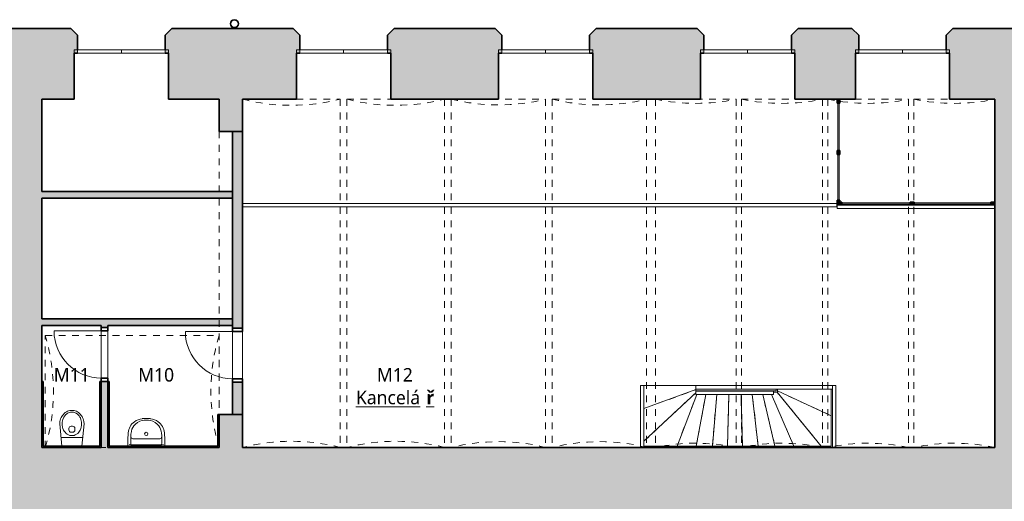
# Model space of a CAD drawing. Header units: metres. Extents: x -0.2 to 46.9, y -0.2 to 28.
# Tile 10 of 11: x 22 to 36.6, y 7.7 to 14.9. Entities that reach past the tile are written whole.
import ezdxf

# ---------------------------------------------------------------- set-up
doc = ezdxf.new("R2010")
doc.units = ezdxf.units.M
doc.linetypes.add('AV - Cerch_ 1 tecka 4mm', pattern=[0.006, 0.004, -0.001, 0, -0.001])
doc.linetypes.add('AV - Cerch_ 2 tecky 4mm', pattern=[0.008, 0.004, -0.0015, 0, -0.001, 0, -0.0015])
doc.layers.add('AV-MISTNOSTI', color=5, linetype='Continuous', lineweight=5, true_color=0x0000ff)
for name, color, linetype, lineweight in [('AV-SRAFY', 7, 'Continuous', 35), ('AV-STAVBA', 7, 'Continuous', 18), ('AV-VYBAVENI', 7, 'Continuous', 18)]:
    doc.layers.add(name, color=color, linetype=linetype, lineweight=lineweight)
doc.styles.add('Trebuchet MS_B', font='trebuc.ttf', dxfattribs={"height": 0.2})

# ---------------------------------------------------------------- blocks, each defined once
blk = doc.blocks.new('GM_Otvor_obdélníkový - 4200x4810-947040-1NP mezipatro')
at = {"layer": 'AV-STAVBA', "color": 254, "linetype": 'AV - Cerch_ 1 tecka 4mm', "lineweight": 13, "true_color": 0xcccccc}
for p, q in [((-2.1, 0.175), (2.1, 0.175)), ((-2.1, -0.175), (2.1, -0.175)), ((-2.1, -0.175), (2.1, -0.175))]:
    blk.add_line(p, q, dxfattribs=at)
blk = doc.blocks.new('DO_1-L_Ocel_ - 700x1970_150-958473-1NP mezipatro')
at = {"layer": 'AV-STAVBA', "color": 254, "true_color": 0xcccccc}
for p, q in [((0.35, 0.775), (0.35, 0.075)), ((-0.35, 0.075), (0.35, 0.075)), ((-0.35, -0.075), (0.35, -0.075))]:
    blk.add_line(p, q, dxfattribs=at)
at = {"layer": 'AV-STAVBA', "color": 254, "linetype": 'AV - Cerch_ 1 tecka 4mm', "true_color": 0xcccccc}
for p, q in [((-0.4, 0.075), (0.4, 0.075)), ((-0.35, 0.075), (0.35, 0.075)), ((-0.4, -0.075), (0.4, -0.075)), ((-0.35, -0.075), (0.35, -0.075))]:
    blk.add_line(p, q, dxfattribs=at)
at = {"layer": 'AV-STAVBA', "color": 254, "lineweight": 35, "true_color": 0xcccccc}
for p, q in [((-0.35, 0.075), (-0.4, 0.075)), ((-0.35, -0.075), (-0.35, 0.075)), ((0.4, 0.075), (0.35, 0.075)), ((0.35, 0.075), (0.35, -0.075)), ((-0.4, -0.075), (-0.35, -0.075)), ((0.35, -0.075), (0.4, -0.075))]:
    blk.add_line(p, q, dxfattribs=at)
at = {"layer": 'AV-STAVBA', "color": 254, "true_color": 0xcccccc}
blk.add_arc((0.35, 0.075), 0.7, 90, 180, dxfattribs=at)
blk = doc.blocks.new('DO_1-L_Ocel_ - 700x1970_100-947950-1NP mezipatro')
at = {"layer": 'AV-STAVBA', "color": 254, "true_color": 0xcccccc}
for p, q in [((0.35, 0.75), (0.35, 0.05)), ((-0.35, 0.05), (0.35, 0.05)), ((-0.35, -0.05), (0.35, -0.05))]:
    blk.add_line(p, q, dxfattribs=at)
at = {"layer": 'AV-STAVBA', "color": 254, "linetype": 'AV - Cerch_ 1 tecka 4mm', "true_color": 0xcccccc}
for p, q in [((-0.4, 0.05), (0.4, 0.05)), ((-0.35, 0.05), (0.35, 0.05)), ((-0.4, -0.05), (0.4, -0.05)), ((-0.35, -0.05), (0.35, -0.05))]:
    blk.add_line(p, q, dxfattribs=at)
at = {"layer": 'AV-STAVBA', "color": 254, "lineweight": 35, "true_color": 0xcccccc}
for p, q in [((-0.35, 0.05), (-0.4, 0.05)), ((-0.35, -0.05), (-0.35, 0.05)), ((0.4, 0.05), (0.35, 0.05)), ((0.35, 0.05), (0.35, -0.05)), ((-0.4, -0.05), (-0.35, -0.05)), ((0.35, -0.05), (0.4, -0.05))]:
    blk.add_line(p, q, dxfattribs=at)
at = {"layer": 'AV-STAVBA', "color": 254, "true_color": 0xcccccc}
blk.add_arc((0.35, 0.05), 0.7, 90, 180, dxfattribs=at)
blk = doc.blocks.new('WI_2222_bez středního sloupku - 1400x3440-1056389-1NP mezipatro')
at = {"layer": 'AV-STAVBA', "color": 254, "true_color": 0xcccccc}
for p, q in [((-0.7, 0.155), (-0.7, 0.205)), ((-0.7, 0.205), (0.7, 0.205)), ((-0.7, 0.155), (0.7, 0.155)), ((0, 0.205), (-0.65, 0.205)), ((-0.65, 0.205), (-0.65, 0.155)), ((-0.65, 0.155), (-0.65, 0.205)), ((-0.65, 0.155), (0, 0.155)), ((0.65, 0.205), (0, 0.205)), ((0, 0.205), (0, 0.155)), ((0, 0.205), (0, 0.155)), ((0, 0.155), (0.65, 0.155)), ((0.65, 0.205), (0.65, 0.155)), ((0.65, 0.155), (0.65, 0.205)), ((0.7, 0.155), (0.7, 0.205))]:
    blk.add_line(p, q, dxfattribs=at)
blk = doc.blocks.new('GM_Void_valená klenba - GM_Void_valená klenba-1557071-1NP mezipatro')
at = {"layer": 'AV-STAVBA', "color": 254, "linetype": 'AV - Cerch_ 1 tecka 4mm', "lineweight": 13, "true_color": 0xcccccc}
for p, q in [((-0.725, 2.585), (-0.725, -2.585)), ((-0.725, 2.585), (0.725, 2.585)), ((0.725, 2.585), (0.725, -2.585)), ((-0.725, -2.585), (0.725, -2.585))]:
    blk.add_line(p, q, dxfattribs=at)
for centre, start, end in [((0, 5.393), 255.5225, 284.4775), ((0, -5.393), 75.5225, 104.4775)]:
    blk.add_arc(centre, 2.9, start, end, dxfattribs=at)
blk = doc.blocks.new('GM_Void_valená klenba - GM_Void_valená klenba-1557072-1NP mezipatro')
at = {"layer": 'AV-STAVBA', "color": 254, "linetype": 'AV - Cerch_ 1 tecka 4mm', "lineweight": 13, "true_color": 0xcccccc}
for p, q in [((-0.7, 2.585), (-0.7, -2.585)), ((-0.7, 2.585), (0.7, 2.585)), ((0.7, 2.585), (0.7, -2.585)), ((-0.7, -2.585), (0.7, -2.585))]:
    blk.add_line(p, q, dxfattribs=at)
for centre, start, end in [((0, 5.399), 256.032, 283.968), ((0, -5.399), 76.032, 103.968)]:
    blk.add_arc(centre, 2.9, start, end, dxfattribs=at)
blk = doc.blocks.new('GM_Void_valená klenba - GM_Void_valená klenba-1557073-1NP mezipatro')
at = {"layer": 'AV-STAVBA', "color": 254, "linetype": 'AV - Cerch_ 1 tecka 4mm', "lineweight": 13, "true_color": 0xcccccc}
for p, q in [((-0.6, 2.585), (-0.6, -2.585)), ((-0.6, 2.585), (0.6, 2.585)), ((0.6, 2.585), (0.6, -2.585)), ((-0.6, -2.585), (0.6, -2.585))]:
    blk.add_line(p, q, dxfattribs=at)
for centre, start, end in [((0, 5.422), 258.0595, 281.9405), ((0, -5.422), 78.0595, 101.9405)]:
    blk.add_arc(centre, 2.9, start, end, dxfattribs=at)
blk = doc.blocks.new('Railing - Railing-1374082-1NP mezipatro')
at = {"layer": 'AV-STAVBA', "color": 254, "true_color": 0xcccccc}
for p, q in [((32.035, 9.314), (32.035, 9.364)), ((33.19, 9.364), (32.035, 9.364)), ((33.19, 9.364), (33.19, 9.314)), ((33.19, 9.314), (32.035, 9.314))]:
    blk.add_line(p, q, dxfattribs=at)
blk = doc.blocks.new('GM_Void_valená klenba - GM_Void_valená klenba-1524359-1NP mezipatro')
at = {"layer": 'AV-STAVBA', "color": 254, "linetype": 'AV - Cerch_ 1 tecka 4mm', "lineweight": 13, "true_color": 0xcccccc}
for p, q in [((-0.83, 1.265), (-0.83, -1.315)), ((-0.83, 1.265), (0.83, 1.265)), ((0.83, 1.265), (0.83, -1.315)), ((-0.83, -1.315), (0.83, -1.315))]:
    blk.add_line(p, q, dxfattribs=at)
for centre, start, end in [((0, 4.044), 253.369, 286.631), ((0, -4.094), 73.369, 106.631)]:
    blk.add_arc(centre, 2.9, start, end, dxfattribs=at)
blk = doc.blocks.new('Railing - Railing-1385250-1NP mezipatro')
at = {"layer": 'AV-STAVBA', "color": 254, "true_color": 0xcccccc}
for p, q in [((32.035, 9.395), (32.035, 9.445)), ((34.065, 9.445), (32.035, 9.445)), ((32.035, 9.395), (34.065, 9.395)), ((34.065, 9.445), (34.065, 9.395)), ((34.065, 9.445), (34.115, 9.445)), ((34.065, 9.445), (34.065, 8.528)), ((34.115, 8.528), (34.115, 9.445))]:
    blk.add_line(p, q, dxfattribs=at)
blk = doc.blocks.new('Railing - Railing-1385278-1NP mezipatro')
at = {"layer": 'AV-STAVBA', "color": 254, "true_color": 0xcccccc}
for p, q in [((31.215, 9.445), (31.265, 9.445)), ((31.215, 9.445), (31.215, 8.528)), ((31.265, 8.528), (31.265, 9.445))]:
    blk.add_line(p, q, dxfattribs=at)
blk = doc.blocks.new('Obdélníková příčel - Koncepční příčel interiérová 60_40-1385700-1NP mezipatro')
at = {"layer": 'AV-STAVBA', "true_color": 0xcccccc}
blk.add_hatch(color=254, dxfattribs=at).paths.add_polyline_path([(-0.06, -0.02), (0, -0.02), (0, 0.02), (-0.06, 0.02)])
at = {"layer": 'AV-STAVBA', "color": 254, "lineweight": 35, "true_color": 0xcccccc}
for p, q in [((0, 0.02), (-0.06, 0.02)), ((-0.06, 0.02), (-0.06, -0.02)), ((0, -0.02), (0, 0.02)), ((-0.06, -0.02), (0, -0.02))]:
    blk.add_line(p, q, dxfattribs=at)
blk = doc.blocks.new('Systémový panel - Prosklený panel - Interiérový-1386554-1NP mezipatro')
at = {"layer": 'AV-STAVBA', "true_color": 0xcccccc}
blk.add_hatch(color=254, dxfattribs=at).paths.add_polyline_path([(-0.34, 0.01), (-0.34, -0.01), (0.34, -0.01), (0.34, 0.01)])
at = {"layer": 'AV-STAVBA', "color": 254, "true_color": 0xcccccc}
for p, q in [((0.34, 0.01), (-0.34, 0.01)), ((-0.34, 0.01), (-0.34, -0.01)), ((0.34, -0.01), (0.34, 0.01)), ((-0.34, -0.01), (0.34, -0.01))]:
    blk.add_line(p, q, dxfattribs=at)
blk = doc.blocks.new('Obdélníková příčel - Koncepční příčel interiérová 60_40-1385705-1NP mezipatro')
at = {"layer": 'AV-STAVBA', "true_color": 0xcccccc}
blk.add_hatch(color=254, dxfattribs=at).paths.add_polyline_path([(-0.06, -0.02), (-0.06, 0.02), (0, 0.02), (0, -0.02)])
at = {"layer": 'AV-STAVBA', "color": 254, "lineweight": 35, "true_color": 0xcccccc}
for p, q in [((-0.06, 0.02), (0, 0.02)), ((-0.06, -0.02), (-0.06, 0.02)), ((0, 0.02), (0, -0.02)), ((0, -0.02), (-0.06, -0.02))]:
    blk.add_line(p, q, dxfattribs=at)
blk = doc.blocks.new('Systémový panel - Prosklený panel - Interiérový-1386290-1NP mezipatro')
at = {"layer": 'AV-STAVBA', "true_color": 0xcccccc}
blk.add_hatch(color=254, dxfattribs=at).paths.add_polyline_path([(-0.102, 0.01), (-0.567, 0.01), (-0.567, -0.01), (0.567, -0.01), (0.567, 0.01)])
at = {"layer": 'AV-STAVBA', "color": 254, "true_color": 0xcccccc}
for p, q in [((0.567, 0.01), (-0.567, 0.01)), ((-0.567, 0.01), (-0.567, -0.01)), ((0.567, -0.01), (0.567, 0.01)), ((-0.567, -0.01), (0.567, -0.01))]:
    blk.add_line(p, q, dxfattribs=at)
blk = doc.blocks.new('L Corner Mullion - 50x50-1386591-1NP mezipatro')
at = {"layer": 'AV-STAVBA', "true_color": 0xcccccc}
blk.add_hatch(color=254, dxfattribs=at).paths.add_polyline_path([(0.02, -0.02), (-0.05, -0.02), (-0.05, 0.02), (-0.02, 0.02), (-0.02, 0.05), (0.02, 0.05)])
at = {"layer": 'AV-STAVBA', "color": 254, "lineweight": 35, "true_color": 0xcccccc}
for p, q in [((-0.05, -0.02), (-0.05, 0.02)), ((-0.05, 0.02), (-0.02, 0.02)), ((-0.02, 0.05), (0.02, 0.05)), ((-0.02, 0.02), (-0.02, 0.05)), ((0.02, 0.05), (0.02, -0.02)), ((0.02, -0.02), (-0.05, -0.02))]:
    blk.add_line(p, q, dxfattribs=at)
blk = doc.blocks.new('Systémový panel - Prosklený panel - Interiérový-1386556-1NP mezipatro')
at = {"layer": 'AV-STAVBA', "true_color": 0xcccccc}
blk.add_hatch(color=254, dxfattribs=at).paths.add_polyline_path([(-0.508, 0.01), (-0.508, -0.01), (0.508, -0.01), (0.508, 0.01)])
at = {"layer": 'AV-STAVBA', "color": 254, "true_color": 0xcccccc}
for p, q in [((0.508, 0.01), (-0.508, 0.01)), ((-0.508, 0.01), (-0.508, -0.01)), ((0.508, -0.01), (0.508, 0.01)), ((-0.508, -0.01), (0.508, -0.01))]:
    blk.add_line(p, q, dxfattribs=at)
blk = doc.blocks.new('Obdélníková příčel - Koncepční příčel interiérová 60_40-1386247-1NP mezipatro')
at = {"layer": 'AV-STAVBA', "true_color": 0xcccccc}
blk.add_hatch(color=254, dxfattribs=at).paths.add_polyline_path([(0.03, -0.02), (-0.03, -0.02), (-0.03, 0.02), (0.03, 0.02)])
at = {"layer": 'AV-STAVBA', "color": 254, "lineweight": 35, "true_color": 0xcccccc}
for p, q in [((-0.03, 0.02), (0.03, 0.02)), ((-0.03, -0.02), (-0.03, 0.02)), ((0.03, 0.02), (0.03, -0.02)), ((0.03, -0.02), (-0.03, -0.02))]:
    blk.add_line(p, q, dxfattribs=at)
blk = doc.blocks.new('Systémový panel - Prosklený panel - Interiérový-1386271-1NP mezipatro')
at = {"layer": 'AV-STAVBA', "true_color": 0xcccccc}
blk.add_hatch(color=254, dxfattribs=at).paths.add_polyline_path([(-0.35, -0.01), (0.35, -0.01), (0.35, 0.01), (-0.35, 0.01)])
at = {"layer": 'AV-STAVBA', "color": 254, "true_color": 0xcccccc}
for p, q in [((0.35, 0.01), (-0.35, 0.01)), ((-0.35, 0.01), (-0.35, -0.01)), ((0.35, -0.01), (0.35, 0.01)), ((-0.35, -0.01), (0.35, -0.01))]:
    blk.add_line(p, q, dxfattribs=at)
blk = doc.blocks.new('Railing - Railing-1386329-1NP mezipatro')
at = {"layer": 'AV-STAVBA', "color": 254, "true_color": 0xcccccc}
for p, q in [((34.13, 12.148), (25.305, 12.148)), ((34.13, 12.148), (34.13, 12.098)), ((25.305, 12.098), (34.13, 12.098))]:
    blk.add_line(p, q, dxfattribs=at)
blk = doc.blocks.new('Railing - Railing-1386443-1NP mezipatro')
at = {"layer": 'AV-STAVBA', "color": 254, "true_color": 0xcccccc}
for p, q in [((34.135, 12.076), (34.135, 12.126)), ((36.475, 12.126), (34.135, 12.126)), ((34.135, 12.076), (36.475, 12.076))]:
    blk.add_line(p, q, dxfattribs=at)
blk = doc.blocks.new('Koncepční umyvadlo - 550x400-1470811-1NP mezipatro')
at = {"layer": 'AV-VYBAVENI', "color": 254, "true_color": 0xccccff}
for p, q in [((-0.15, 0.07), (-0.15, 0.01)), ((-0.13, 0.034), (-0.103, 0.03)), ((-0.103, 0.03), (0.353, 0.03)), ((-0.075, 0.12), (0.125, 0.12)), ((0.125, 0.12), (0.325, 0.12)), ((0.353, 0.03), (0.38, 0.034)), ((0.4, 0.01), (0.4, 0.07))]:
    blk.add_line(p, q, dxfattribs=at)
blk.add_circle((0.125, 0.191), 0.025, dxfattribs=at)
for centre, radius, start, end in [((0.086, 0.187), 0.23, 126.9872, 174.6397), ((0.114, 0.182), 0.216, 143.7612, 174.2094), ((0.111, 0.183), 0.213, 102.9464, 143.5152), ((0.087, 0.189), 0.229, 95.9722, 127.4241), ((0.125, 0.021), 0.401, 81.122, 98.878), ((0.125, -0.005), 0.401, 81.122, 98.878), ((0.163, 0.189), 0.229, 52.5759, 84.0278), ((0.139, 0.183), 0.213, 36.4848, 77.0536), ((0.164, 0.187), 0.23, 5.3603, 53.0128), ((0.136, 0.182), 0.216, 5.7906, 36.2388), ((1.373, 0.063), 1.523, 174.4928, 179.7382), ((0.092, 0.162), 0.197, 167.8887, 183.5287), ((-0.075, 0.15), 0.03, 180, 270), ((1.218, 0.115), 1.323, 178.4771, 183.6753), ((0.325, 0.15), 0.03, 270, 360), ((0.158, 0.162), 0.197, 356.4713, 12.1113), ((-0.966, 0.115), 1.321, 356.3208, 1.5269), ((-1.123, 0.063), 1.523, 0.2618, 5.5072)]:
    blk.add_arc(centre, radius, start, end, dxfattribs=at)
blk = doc.blocks.new('Koncepční WC - WC NADRZ-1470814-1NP mezipatro')
at = {"layer": 'AV-VYBAVENI', "color": 254, "lineweight": 13, "true_color": 0xcccccc}
for p, q in [((-0.03, 0.449), (-0.04, 0.432)), ((-0.019, 0.466), (-0.03, 0.449)), ((-0.007, 0.481), (-0.019, 0.466)), ((0.007, 0.495), (-0.007, 0.481)), ((0.002, 0.441), (-0.005, 0.428)), ((0.015, 0.46), (0.002, 0.441)), ((0.022, 0.507), (0.007, 0.495)), ((0.031, 0.478), (0.015, 0.46)), ((0.038, 0.518), (0.022, 0.507)), ((0.04, 0.486), (0.031, 0.478)), ((0.054, 0.526), (0.038, 0.518)), ((0.056, 0.497), (0.04, 0.486)), ((0.071, 0.532), (0.054, 0.526)), ((0.071, 0.504), (0.056, 0.497)), ((0.088, 0.537), (0.071, 0.532)), ((0.08, 0.508), (0.071, 0.504)), ((0.099, 0.513), (0.08, 0.508)), ((0.104, 0.539), (0.088, 0.537)), ((0.117, 0.515), (0.099, 0.513)), ((0.12, 0.54), (0.104, 0.539)), ((0.12, 0.515), (0.117, 0.515)), ((0.137, 0.539), (0.12, 0.54)), ((0.124, 0.515), (0.12, 0.515)), ((0.142, 0.513), (0.124, 0.515)), ((0.153, 0.537), (0.137, 0.539)), ((0.161, 0.508), (0.142, 0.513)), ((0.17, 0.532), (0.153, 0.537)), ((0.17, 0.504), (0.161, 0.508)), ((0.187, 0.526), (0.17, 0.532)), ((0.184, 0.497), (0.17, 0.504)), ((0.201, 0.486), (0.184, 0.497)), ((0.203, 0.518), (0.187, 0.526)), ((0.209, 0.478), (0.201, 0.486)), ((0.219, 0.507), (0.203, 0.518)), ((0.226, 0.46), (0.209, 0.478)), ((0.234, 0.495), (0.219, 0.507)), ((0.239, 0.441), (0.226, 0.46)), ((0.248, 0.481), (0.234, 0.495)), ((0.246, 0.428), (0.239, 0.441)), ((0.26, 0.466), (0.248, 0.481)), ((0.271, 0.449), (0.26, 0.466)), ((0.28, 0.432), (0.271, 0.449)), ((-0.057, 0.376), (-0.06, 0.34)), ((-0.06, 0.34), (-0.029, 0.01)), ((-0.053, 0.395), (-0.057, 0.376)), ((-0.047, 0.414), (-0.053, 0.395)), ((-0.04, 0.432), (-0.047, 0.414)), ((-0.023, 0.364), (-0.025, 0.342)), ((-0.025, 0.342), (-0.024, 0.32)), ((-0.024, 0.32), (-0.019, 0.292)), ((-0.02, 0.386), (-0.023, 0.364)), ((-0.014, 0.406), (-0.02, 0.386)), ((-0.005, 0.428), (-0.014, 0.406)), ((0.11, 0.305), (0.12, 0.305)), ((0.12, 0.305), (0.13, 0.305)), ((0.255, 0.406), (0.246, 0.428)), ((0.26, 0.386), (0.255, 0.406)), ((0.264, 0.364), (0.26, 0.386)), ((0.26, 0.292), (0.264, 0.32)), ((0.265, 0.342), (0.264, 0.364)), ((0.264, 0.32), (0.265, 0.342)), ((0.269, 0.01), (0.3, 0.34)), ((0.288, 0.414), (0.28, 0.432)), ((0.293, 0.395), (0.288, 0.414)), ((0.297, 0.376), (0.293, 0.395)), ((0.3, 0.34), (0.297, 0.376)), ((-0.019, 0.292), (-0.013, 0.27)), ((-0.013, 0.27), (-0.003, 0.248)), ((-0.003, 0.248), (0.006, 0.232)), ((0.006, 0.232), (0.019, 0.215)), ((0.019, 0.215), (0.034, 0.199)), ((0.034, 0.199), (0.052, 0.186)), ((0.052, 0.186), (0.07, 0.176)), ((0.07, 0.176), (0.089, 0.169)), ((0.075, 0.251), (0.075, 0.27)), ((0.089, 0.169), (0.102, 0.166)), ((0.102, 0.166), (0.12, 0.165)), ((0.12, 0.216), (0.11, 0.216)), ((0.13, 0.216), (0.12, 0.216)), ((0.12, 0.165), (0.139, 0.166)), ((0.139, 0.166), (0.152, 0.169)), ((0.152, 0.169), (0.171, 0.176)), ((0.165, 0.251), (0.165, 0.27)), ((0.171, 0.176), (0.189, 0.186)), ((0.189, 0.186), (0.206, 0.199)), ((0.206, 0.199), (0.222, 0.215)), ((0.222, 0.215), (0.234, 0.232)), ((0.234, 0.232), (0.244, 0.248)), ((0.244, 0.248), (0.253, 0.27)), ((0.253, 0.27), (0.26, 0.292)), ((-0.041, 0.14), (0.12, 0.14)), ((0.12, 0.14), (0.282, 0.14))]:
    blk.add_line(p, q, dxfattribs=at)
for centre, start, end in [((0.11, 0.27), 90, 180), ((0.13, 0.27), 360, 90), ((0.11, 0.251), 180, 270), ((0.13, 0.251), 270, 0)]:
    blk.add_arc(centre, 0.035, start, end, dxfattribs=at)
blk = doc.blocks.new('GM_Dešťový svod_03 - GM_Dešťový svod_03-1503405-1NP mezipatro')
at = {"layer": 'AV-STAVBA', "color": 254, "lineweight": 35, "true_color": 0xcccccc}
for radius, start, end in [(0.06, 90, 270), (0.058, 90, 270), (0.06, 270, 90), (0.058, 270, 90)]:
    blk.add_arc((25.184, 14.817), radius, start, end, dxfattribs=at)
blk = doc.blocks.new('D0089 - 1514 - OÚPSŘ_Benešova_rvt-1-1NP mezipatro')
at = {"layer": 'AV-SRAFY', "lineweight": 18, "true_color": 0xcccccc}
h = blk.add_hatch(color=254, dxfattribs=at)
h.paths.add_polyline_path([(21.825, 13.848), (22.325, 13.848), (22.325, 14.748), (21.47, 14.748), (21.31, 14.598), (21.066, 14.598), (21.066, 14.298), (21.545, 14.298), (21.545, 13.848)])
h.paths.add_polyline_path([(17.945, 13.848), (17.945, 14.298), (18.414, 14.298), (18.414, 14.598), (18.19, 14.598), (18.03, 14.748), (17.415, 14.748), (17.415, 13.848), (17.665, 13.848)])
h = blk.add_hatch(color=254, dxfattribs=at)
h.paths.add_polyline_path([(36.475, 13.698), (37.335, 13.698), (37.335, 14.748), (35.855, 14.748), (35.755, 14.648), (35.755, 14.378), (35.805, 14.378), (35.805, 13.698), (35.95, 13.698)])
h.paths.add_polyline_path([(38.685, 13.698), (39.145, 13.698), (39.145, 14.748), (38.685, 14.748)])
h.paths.add_polyline_path([(34.405, 13.698), (34.405, 14.378), (34.455, 14.378), (34.455, 14.648), (34.355, 14.748), (33.555, 14.748), (33.455, 14.648), (33.455, 14.378), (33.505, 14.378), (33.505, 13.698), (33.964, 13.698)])
h.paths.add_polyline_path([(32.105, 13.698), (32.105, 14.378), (32.155, 14.378), (32.155, 14.648), (32.055, 14.748), (30.555, 14.748), (30.455, 14.648), (30.455, 14.378), (30.505, 14.378), (30.505, 13.698), (31.979, 13.698)])
h.paths.add_polyline_path([(29.105, 13.698), (29.105, 14.378), (29.155, 14.378), (29.155, 14.648), (29.055, 14.748), (27.555, 14.748), (27.455, 14.648), (27.455, 14.378), (27.505, 14.378), (27.505, 13.698), (28.008, 13.698)])
h.paths.add_polyline_path([(22.805, 13.698), (22.805, 14.378), (22.855, 14.378), (22.855, 14.648), (22.755, 14.748), (22.325, 14.748), (22.325, 13.698)])
h.paths.add_polyline_path([(24.955, 13.698), (26.105, 13.698), (26.105, 14.378), (26.155, 14.378), (26.155, 14.648), (26.055, 14.748), (24.255, 14.748), (24.155, 14.648), (24.155, 14.378), (24.205, 14.378), (24.205, 13.698)])
for points in [[(22.052, 8.528), (22.325, 8.528), (22.325, 13.848), (21.825, 13.848), (21.825, 8.528)], [(36.475, 8.528), (36.775, 8.528), (36.775, 13.698), (36.475, 13.698), (36.475, 10.62)], [(25.155, 12.228), (25.155, 12.328), (22.325, 12.328), (22.325, 12.228), (24.037, 12.228)], [(23.205, 10.338), (25.155, 10.338), (25.155, 10.438), (22.325, 10.438), (22.325, 10.338), (23.045, 10.338)], [(22.345, 8.528), (22.345, 9.508), (22.325, 9.508), (22.325, 8.528)], [(23.185, 8.548), (23.205, 8.548), (23.205, 9.508), (23.185, 9.508), (23.185, 9.175)], [(23.325, 8.528), (23.325, 9.508), (23.305, 9.508), (23.305, 8.528)], [(24.935, 8.548), (24.955, 8.548), (24.955, 9.018), (24.935, 9.018)], [(22.052, 1.348), (22.405, 1.348), (22.405, 8.528), (21.825, 8.528), (21.825, 1.348)], [(23.205, 8.528), (23.205, 8.548), (22.345, 8.548), (22.345, 8.528)], [(24.955, 8.528), (24.955, 8.548), (23.325, 8.548), (23.325, 8.528), (24.037, 8.528)]]:
    blk.add_hatch(color=254, dxfattribs=at).paths.add_polyline_path(points)
h = blk.add_hatch(color=254, dxfattribs=at)
h.paths.add_polyline_path([(25.305, 8.528), (25.305, 9.018), (24.955, 9.018), (24.955, 8.528)])
h.paths.add_polyline_path([(25.305, 13.218), (25.305, 13.698), (24.955, 13.698), (24.955, 13.218)])
h = blk.add_hatch(color=254, dxfattribs=at)
h.paths.add_polyline_path([(25.155, 9.018), (25.305, 9.018), (25.305, 9.498), (25.155, 9.498)])
h.paths.add_polyline_path([(25.305, 10.298), (25.305, 13.218), (25.155, 13.218), (25.155, 10.298)])
h = blk.add_hatch(color=254, dxfattribs=at)
h.paths.add_polyline_path([(23.305, 8.528), (23.305, 9.508), (23.205, 9.508), (23.205, 8.528)])
h.paths.add_polyline_path([(23.205, 10.308), (23.305, 10.308), (23.305, 10.338), (23.205, 10.338)])
h = blk.add_hatch(color=254, dxfattribs=at)
h.paths.add_polyline_path([(36.98, 7.578), (36.98, 8.528), (22.405, 8.528), (22.405, 7.578), (35.95, 7.578)])
h.paths.add_polyline_path([(39.145, 7.578), (39.145, 8.528), (38.86, 8.528), (38.86, 7.578)])
at = {"layer": 'AV-STAVBA', "color": 254, "lineweight": 35, "true_color": 0xcccccc}
for p, q in [((22.325, 14.748), (21.47, 14.748)), ((22.755, 14.748), (22.325, 14.748)), ((22.855, 14.648), (22.755, 14.748)), ((22.855, 14.428), (22.855, 14.648)), ((24.255, 14.748), (24.155, 14.648)), ((24.155, 14.648), (24.155, 14.428)), ((26.055, 14.748), (24.255, 14.748)), ((26.155, 14.648), (26.055, 14.748)), ((26.155, 14.428), (26.155, 14.648)), ((27.555, 14.748), (27.455, 14.648)), ((27.455, 14.648), (27.455, 14.428)), ((29.055, 14.748), (27.555, 14.748)), ((29.155, 14.648), (29.055, 14.748)), ((29.155, 14.428), (29.155, 14.648)), ((30.555, 14.748), (30.455, 14.648)), ((30.455, 14.648), (30.455, 14.428)), ((32.055, 14.748), (30.555, 14.748)), ((32.155, 14.648), (32.055, 14.748)), ((32.155, 14.428), (32.155, 14.648)), ((33.555, 14.748), (33.455, 14.648)), ((33.455, 14.648), (33.455, 14.428)), ((34.355, 14.748), (33.555, 14.748)), ((34.455, 14.648), (34.355, 14.748)), ((34.455, 14.428), (34.455, 14.648)), ((35.855, 14.748), (35.755, 14.648)), ((35.755, 14.648), (35.755, 14.428)), ((37.335, 14.748), (35.855, 14.748)), ((22.805, 13.698), (22.805, 14.378)), ((22.805, 14.378), (22.855, 14.378)), ((24.155, 14.378), (24.205, 14.378)), ((24.205, 14.378), (24.205, 13.698)), ((26.105, 13.698), (26.105, 14.378)), ((26.105, 14.378), (26.155, 14.378)), ((27.455, 14.378), (27.505, 14.378)), ((27.505, 14.378), (27.505, 13.698)), ((29.105, 13.698), (29.105, 14.378)), ((29.105, 14.378), (29.155, 14.378)), ((30.455, 14.378), (30.505, 14.378)), ((30.505, 14.378), (30.505, 13.698)), ((32.105, 13.698), (32.105, 14.378)), ((32.105, 14.378), (32.155, 14.378)), ((33.455, 14.378), (33.505, 14.378)), ((33.505, 14.378), (33.505, 13.698)), ((34.405, 13.698), (34.405, 14.378)), ((34.405, 14.378), (34.455, 14.378)), ((35.755, 14.378), (35.805, 14.378)), ((35.805, 14.378), (35.805, 13.698)), ((22.325, 13.698), (22.805, 13.698)), ((22.325, 12.328), (22.325, 13.698)), ((24.205, 13.698), (24.955, 13.698)), ((24.955, 13.698), (24.955, 13.218)), ((25.305, 13.218), (25.305, 13.698)), ((25.305, 13.698), (26.105, 13.698)), ((27.505, 13.698), (29.105, 13.698)), ((30.505, 13.698), (32.105, 13.698)), ((33.505, 13.698), (34.405, 13.698)), ((35.805, 13.698), (36.475, 13.698)), ((36.475, 13.698), (36.475, 8.528)), ((24.955, 13.218), (25.305, 13.218)), ((25.305, 13.218), (25.155, 13.218)), ((25.155, 13.218), (25.155, 10.298)), ((25.305, 10.298), (25.305, 13.218)), ((25.155, 12.328), (22.325, 12.328)), ((25.155, 12.228), (25.155, 12.328)), ((22.325, 10.438), (22.325, 12.228)), ((22.325, 12.228), (25.155, 12.228)), ((25.155, 10.438), (22.325, 10.438)), ((25.155, 10.338), (25.155, 10.438)), ((22.325, 10.338), (23.205, 10.338)), ((22.325, 8.528), (22.325, 10.338)), ((23.205, 10.338), (23.205, 10.308)), ((23.205, 10.308), (23.305, 10.308)), ((23.305, 10.338), (25.155, 10.338)), ((23.305, 10.308), (23.305, 10.338)), ((25.155, 10.298), (25.305, 10.298)), ((22.325, 9.508), (22.325, 8.528)), ((22.345, 9.508), (22.325, 9.508)), ((22.345, 8.548), (22.345, 9.508)), ((23.205, 9.508), (23.185, 9.508)), ((23.185, 9.508), (23.185, 8.548)), ((23.305, 9.508), (23.205, 9.508)), ((23.205, 9.508), (23.205, 8.528)), ((23.205, 8.548), (23.205, 9.508)), ((23.305, 8.528), (23.305, 9.508)), ((23.305, 9.508), (23.305, 8.528)), ((23.325, 9.508), (23.305, 9.508)), ((23.325, 8.548), (23.325, 9.508)), ((25.305, 9.498), (25.155, 9.498)), ((25.155, 9.498), (25.155, 9.018)), ((25.305, 9.018), (25.305, 9.498)), ((24.955, 9.018), (24.935, 9.018)), ((24.935, 9.018), (24.935, 8.548)), ((25.305, 9.018), (24.955, 9.018)), ((24.955, 9.018), (24.955, 8.528)), ((24.955, 8.548), (24.955, 9.018)), ((25.155, 9.018), (25.305, 9.018)), ((25.305, 8.528), (25.305, 9.018)), ((22.405, 8.528), (22.325, 8.528)), ((22.325, 8.528), (22.345, 8.528)), ((23.185, 8.548), (22.345, 8.548)), ((22.345, 8.528), (23.205, 8.528)), ((23.205, 8.528), (22.405, 8.528)), ((23.205, 8.528), (23.205, 8.548)), ((24.955, 8.528), (23.305, 8.528)), ((23.305, 8.528), (23.325, 8.528)), ((24.935, 8.548), (23.325, 8.548)), ((23.325, 8.528), (24.955, 8.528)), ((24.955, 8.528), (24.955, 8.548)), ((36.475, 8.528), (25.305, 8.528))]:
    blk.add_line(p, q, dxfattribs=at)
at = {"layer": 'AV-STAVBA', "color": 254, "true_color": 0xcccccc}
for p, q in [((34.135, 12.148), (34.13, 12.148)), ((23.205, 9.558), (23.205, 10.258)), ((23.305, 10.258), (23.305, 9.558)), ((25.155, 9.548), (25.155, 10.248)), ((25.305, 10.248), (25.305, 9.548)), ((31.265, 9.445), (32.035, 9.445)), ((31.265, 9.445), (32.035, 9.445)), ((31.265, 9.104), (32.035, 9.387)), ((32.035, 9.368), (32.035, 9.395)), ((32.035, 9.368), (32.035, 9.364)), ((33.228, 9.368), (32.035, 9.368)), ((33.248, 9.394), (33.228, 9.394)), ((33.228, 9.394), (33.228, 9.368)), ((33.248, 9.394), (33.248, 9.368)), ((34.048, 9.394), (33.248, 9.394)), ((33.248, 9.348), (33.248, 9.368)), ((34.048, 8.998), (33.248, 9.367)), ((34.065, 9.394), (34.048, 9.394)), ((34.048, 9.394), (34.048, 8.998)), ((31.265, 8.619), (32.035, 9.341)), ((31.758, 8.548), (32.049, 9.314)), ((32.043, 8.548), (32.183, 9.314)), ((32.282, 8.548), (32.347, 9.314)), ((32.506, 8.548), (32.526, 9.314)), ((32.727, 8.548), (32.707, 9.314)), ((32.961, 8.548), (32.875, 9.314)), ((33.211, 8.548), (33.029, 9.314)), ((33.492, 8.548), (33.16, 9.314)), ((33.242, 9.348), (33.19, 9.348)), ((33.248, 9.348), (33.242, 9.348)), ((33.899, 8.548), (33.242, 9.348)), ((34.048, 8.998), (34.048, 8.8)), ((34.048, 8.8), (34.048, 8.548)), ((31.482, 8.548), (31.265, 8.548)), ((31.758, 8.548), (31.482, 8.548)), ((32.043, 8.548), (31.758, 8.548)), ((32.282, 8.548), (32.043, 8.548)), ((32.506, 8.548), (32.282, 8.548)), ((32.727, 8.548), (32.506, 8.548)), ((32.961, 8.548), (32.727, 8.548)), ((33.211, 8.548), (32.961, 8.548)), ((33.492, 8.548), (33.211, 8.548)), ((33.899, 8.548), (33.492, 8.548)), ((34.033, 8.548), (33.899, 8.548)), ((34.048, 8.548), (34.033, 8.548))]:
    blk.add_line(p, q, dxfattribs=at)
at = {"layer": 'AV-STAVBA', "color": 254, "linetype": 'AV - Cerch_ 2 tecky 4mm', "true_color": 0xcccccc}
for p, q in [((31.265, 9.104), (32.035, 9.387)), ((34.048, 9.394), (33.248, 9.394)), ((34.048, 8.998), (33.248, 9.367)), ((31.265, 8.619), (32.035, 9.341)), ((31.758, 8.548), (32.049, 9.314)), ((32.043, 8.548), (32.183, 9.314)), ((32.282, 8.548), (32.347, 9.314)), ((32.506, 8.548), (32.526, 9.314)), ((32.727, 8.548), (32.707, 9.314)), ((32.961, 8.548), (32.875, 9.314)), ((33.211, 8.548), (33.029, 9.314)), ((33.492, 8.548), (33.16, 9.314)), ((33.899, 8.548), (33.242, 9.348))]:
    blk.add_line(p, q, dxfattribs=at)
at = {"layer": 'AV-STAVBA', "color": 254, "linetype": 'AV - Cerch_ 1 tecka 4mm', "lineweight": 13, "true_color": 0xcccccc}
for name, p in [('GM_Dešťový svod_03 - GM_Dešťový svod_03-1503405-1NP mezipatro', (0, 0)), ('WI_2222_bez středního sloupku - 1400x3440-1056389-1NP mezipatro', (23.505, 14.223)), ('WI_2222_bez středního sloupku - 1400x3440-1056389-1NP mezipatro', (26.805, 14.223)), ('WI_2222_bez středního sloupku - 1400x3440-1056389-1NP mezipatro', (29.805, 14.223)), ('WI_2222_bez středního sloupku - 1400x3440-1056389-1NP mezipatro', (32.805, 14.223)), ('WI_2222_bez středního sloupku - 1400x3440-1056389-1NP mezipatro', (35.105, 14.223)), ('GM_Void_valená klenba - GM_Void_valená klenba-1557071-1NP mezipatro', (26.03, 11.113)), ('GM_Void_valená klenba - GM_Void_valená klenba-1557071-1NP mezipatro', (27.58, 11.113)), ('GM_Void_valená klenba - GM_Void_valená klenba-1557072-1NP mezipatro', (29.105, 11.113)), ('GM_Void_valená klenba - GM_Void_valená klenba-1557072-1NP mezipatro', (30.605, 11.113)), ('GM_Void_valená klenba - GM_Void_valená klenba-1557073-1NP mezipatro', (32.035, 11.113)), ('GM_Void_valená klenba - GM_Void_valená klenba-1557073-1NP mezipatro', (33.315, 11.113)), ('GM_Void_valená klenba - GM_Void_valená klenba-1557073-1NP mezipatro', (34.595, 11.113)), ('GM_Void_valená klenba - GM_Void_valená klenba-1557073-1NP mezipatro', (35.875, 11.113)), ('Railing - Railing-1386329-1NP mezipatro', (0, 0)), ('Obdélníková příčel - Koncepční příčel interiérová 60_40-1385700-1NP mezipatro', (36.475, 12.148)), ('Railing - Railing-1386443-1NP mezipatro', (0, 0)), ('Railing - Railing-1385278-1NP mezipatro', (0, 0)), ('Railing - Railing-1385250-1NP mezipatro', (0, 0)), ('Railing - Railing-1374082-1NP mezipatro', (0, 0))]:
    blk.add_blockref(name, p, dxfattribs=at)
at = {"layer": 'AV-STAVBA', "color": 254, "linetype": 'AV - Cerch_ 1 tecka 4mm', "lineweight": 13, "true_color": 0xcccccc, "extrusion": (0, 0, -1), "rotation": 90.00000000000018}
for name, p in [('Obdélníková příčel - Koncepční příčel interiérová 60_40-1385705-1NP mezipatro', (-34.155, 13.698)), ('Obdélníková příčel - Koncepční příčel interiérová 60_40-1386247-1NP mezipatro', (-34.155, 12.908))]:
    blk.add_blockref(name, p, dxfattribs=at)
at = {"layer": 'AV-STAVBA', "color": 254, "linetype": 'AV - Cerch_ 1 tecka 4mm', "lineweight": 13, "true_color": 0xcccccc}
for name, p, rotation in [('Systémový panel - Prosklený panel - Interiérový-1386271-1NP mezipatro', (34.155, 13.288), 89.99999999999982), ('GM_Otvor_obdélníkový - 4200x4810-947040-1NP mezipatro', (25.13, 11.118), 269.9999999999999), ('Systémový panel - Prosklený panel - Interiérový-1386554-1NP mezipatro', (34.155, 12.538), 89.99999999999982), ('Systémový panel - Prosklený panel - Interiérový-1386556-1NP mezipatro', (34.713, 12.148), 180), ('Systémový panel - Prosklený panel - Interiérový-1386290-1NP mezipatro', (35.848, 12.148), 180), ('DO_1-L_Ocel_ - 700x1970_100-947950-1NP mezipatro', (23.255, 9.908), 89.99999999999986), ('DO_1-L_Ocel_ - 700x1970_150-958473-1NP mezipatro', (25.23, 9.898), 89.9999999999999), ('GM_Void_valená klenba - GM_Void_valená klenba-1524359-1NP mezipatro', (23.64, 9.358), 89.9999999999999)]:
    blk.add_blockref(name, p, dxfattribs=dict(at, rotation=rotation))
at = {"layer": 'AV-STAVBA', "color": 254, "linetype": 'AV - Cerch_ 1 tecka 4mm', "lineweight": 13, "true_color": 0xcccccc, "extrusion": (0, 0, -1)}
for name, p in [('L Corner Mullion - 50x50-1386591-1NP mezipatro', (-34.155, 12.148)), ('Obdélníková příčel - Koncepční příčel interiérová 60_40-1386247-1NP mezipatro', (-35.251, 12.148))]:
    blk.add_blockref(name, p, dxfattribs=at)
at = {"layer": 'AV-VYBAVENI', "color": 254, "linetype": 'AV - Cerch_ 1 tecka 4mm', "lineweight": 13, "true_color": 0xcccccc}
for name, p in [('Koncepční WC - WC NADRZ-1470814-1NP mezipatro', (22.65, 8.538)), ('Koncepční umyvadlo - 550x400-1470811-1NP mezipatro', (23.75, 8.538))]:
    blk.add_blockref(name, p, dxfattribs=at)

msp = doc.modelspace()

# ---------------------------------------------------------------- block references
at = {"lineweight": 5}
msp.add_blockref('D0089 - 1514 - OÚPSŘ_Benešova_rvt-1-1NP mezipatro', (0, 0), dxfattribs=at)

# ---------------------------------------------------------------- texts
at = {"layer": 'AV-MISTNOSTI', "char_height": 0.2, "attachment_point": 1, "style": 'Trebuchet MS_B'}
for s, insert, width in [('M11', (22.501, 9.706), 0.65738), ('M10', (23.754, 9.706), 0.65738), ('M12', (27.299, 9.706), 0.65738), ('\\LKancelá', (26.988, 9.369), 1.26667), ('\\L\\fTrebuchet MS|b1|i0|c238|p34|;\\Lř', (28.033, 9.369), 0.1443)]:
    msp.add_mtext(s, dxfattribs=dict(at, insert=insert, width=width))

doc.saveas('drawing.dxf')
